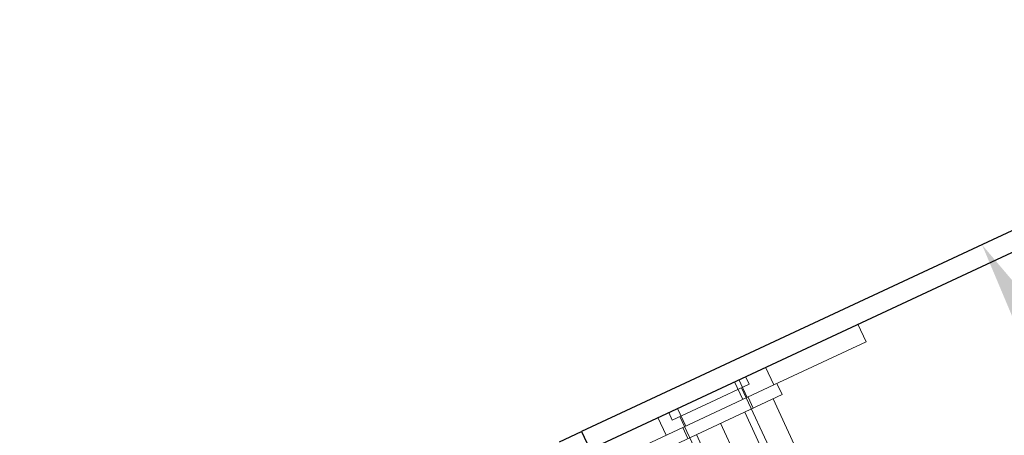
# Model space of a CAD drawing. Header units: inches. Extents: x 0.2 to 10.8, y 0.2 to 8.2.
# Tile 166 of 176: x 6.0247 to 6.2059, y 5.1212 to 5.1977. Entities that reach past the tile are written whole.
import ezdxf

# ---------------------------------------------------------------- set-up
doc = ezdxf.new("R2010")
doc.units = ezdxf.units.IN
doc.header["$MEASUREMENT"] = 0
doc.linetypes.add('HIDDEN', pattern=[0.075, 0.05, -0.025])
doc.layers.add('DIMENSIONS', color=140, linetype='Continuous')
doc.styles.add('SLDTEXTSTYLE0', font='TXT', dxfattribs={"width": 0.7})
doc.dimstyles.new('SLDDIMSTYLE5', dxfattribs={"dimtxt": 0.084961, "dimasz": 0.13, "dimexe": 0, "dimexo": 0.0625, "dimgap": 0.02124, "dimtad": 0, "dimtih": 1, "dimtoh": 1, "dimdec": 4, "dimlfac": 20, "dimzin": 12, "dimdsep": 46, "dimtxsty": 'SLDTEXTSTYLE0', "dimsah": 1, "dimcen": 0.09, "dimadec": 0, "dimazin": 3, "dimtfac": 1, "dimtdec": 0, "dimtofl": 0, "dimtmove": 0, "dimatfit": 3, "dimfxl": 0, "dimfrac": 2, "dimtolj": 1, "dimtzin": 12, "dimarcsym": 0})

# ---------------------------------------------------------------- blocks, each defined once
blk = doc.blocks.new('_D_19')
at = {"layer": 'DIMENSIONS'}
blk.add_line((6.50033, 5.39145), (6.02467, 5.39145), dxfattribs=at)
for points in [[(6.14967, 5.39145), (6.18442, 5.51831), (6.14468, 5.52289)], [(6.2018, 5.15627), (6.25283, 5.03505), (6.28691, 5.05599)]]:
    blk.add_solid(points, dxfattribs=at)
at = {"layer": 'DIMENSIONS', "insert": (6.06126, 5.31468), "char_height": 0.083333, "attachment_point": 1, "style": 'SLDTEXTSTYLE0'}
blk.add_mtext('25°', dxfattribs=at)

msp = doc.modelspace()

# ---------------------------------------------------------------- linework, layer by layer
at = {"color": 7, "linetype": 'Continuous', "lineweight": 25}
for p, q in [((6.7061422, 5.3914503), (6.1280566, 5.1218846)), ((6.1281092, 5.1179369), (6.7076636, 5.3881876)), ((6.1240512, 5.1200168), (6.1280566, 5.1218846)), ((6.1280566, 5.1218846), (6.129578, 5.1186219))]:
    msp.add_line(p, q, dxfattribs=at)
at = {"color": 7, "linetype": 'HIDDEN', "lineweight": 18}
for p, q in [((6.1789513, 5.141645), (6.1804727, 5.1383823)), ((6.1804727, 5.1383823), (6.1634794, 5.1304582)), ((6.1634794, 5.1304582), (6.161958, 5.1337209)), ((6.161958, 5.1337209), (6.1634794, 5.1304582)), ((6.1634794, 5.1304582), (6.161958, 5.1337209)), ((6.161958, 5.1337209), (6.1634794, 5.1304582)), ((6.1634794, 5.1304582), (6.161958, 5.1337209)), ((6.161958, 5.1337209), (6.1634794, 5.1304582)), ((6.1562418, 5.1310554), (6.1577632, 5.1277927)), ((6.1570641, 5.1314388), (6.1585856, 5.1281761)), ((6.1589444, 5.1305916), (6.1582841, 5.1320077)), ((6.1650047, 5.1286868), (6.1640538, 5.130726)), ((6.1232847, 5.1117151), (6.1634794, 5.1304582)), ((6.1518639, 5.1272899), (6.1589444, 5.1305916)), ((6.1647921, 5.1143541), (6.1575283, 5.1299313)), ((6.1650047, 5.1286868), (6.142347, 5.1181214)), ((6.1447834, 5.1239882), (6.1518639, 5.1272899)), ((6.1596802, 5.126204), (6.1587293, 5.1282432)), ((6.1633281, 5.127905), (6.1672373, 5.1195217)), ((6.144123, 5.1254043), (6.1447834, 5.1239882)), ((6.1457353, 5.1261561), (6.1472567, 5.1228934)), ((6.1620237, 5.1170905), (6.1581145, 5.1254739)), ((6.1421325, 5.1244761), (6.1436539, 5.1212134)), ((6.1421325, 5.1244761), (6.1436539, 5.1212134)), ((6.1421325, 5.1244761), (6.1436539, 5.1212134)), ((6.1421325, 5.1244761), (6.1436539, 5.1212134)), ((6.1421325, 5.1244761), (6.1436539, 5.1212134)), ((6.1421325, 5.1244761), (6.1436539, 5.1212134)), ((6.1421325, 5.1244761), (6.1436539, 5.1212134)), ((6.1421325, 5.1244761), (6.1436539, 5.1212134)), ((6.1421325, 5.1244761), (6.1436539, 5.1212134)), ((6.1421325, 5.1244761), (6.1436539, 5.1212134)), ((6.1421325, 5.1244761), (6.1436539, 5.1212134)), ((6.1421325, 5.1244761), (6.1436539, 5.1212134)), ((6.1461995, 5.1246486), (6.1534632, 5.1090714)), ((6.1467207, 5.1226435), (6.1476716, 5.1206043)), ((6.1536759, 5.1234041), (6.1575851, 5.1150208)), ((6.1492372, 5.1213343), (6.1531465, 5.112951))]:
    msp.add_line(p, q, dxfattribs=at)

# ---------------------------------------------------------------- dimensions: what is measured, and where the dimension line sits
at = {"layer": 'DIMENSIONS'}
dim = msp.add_angular_dim_2l(base=(6.1630652, 5.5128282), line1=((6.5503316, 5.3914503), (6.7061422, 5.3914503)), line2=((6.1240512, 5.1200168), (6.7061422, 5.3914503)), dimstyle='SLDDIMSTYLE5', dxfattribs=at)
dim.commit()
dim.dimension.update_dxf_attribs({"geometry": '_D_19', "text_midpoint": (6.1620357, 5.2747739), "dimtype": 162})

doc.saveas('drawing.dxf')
